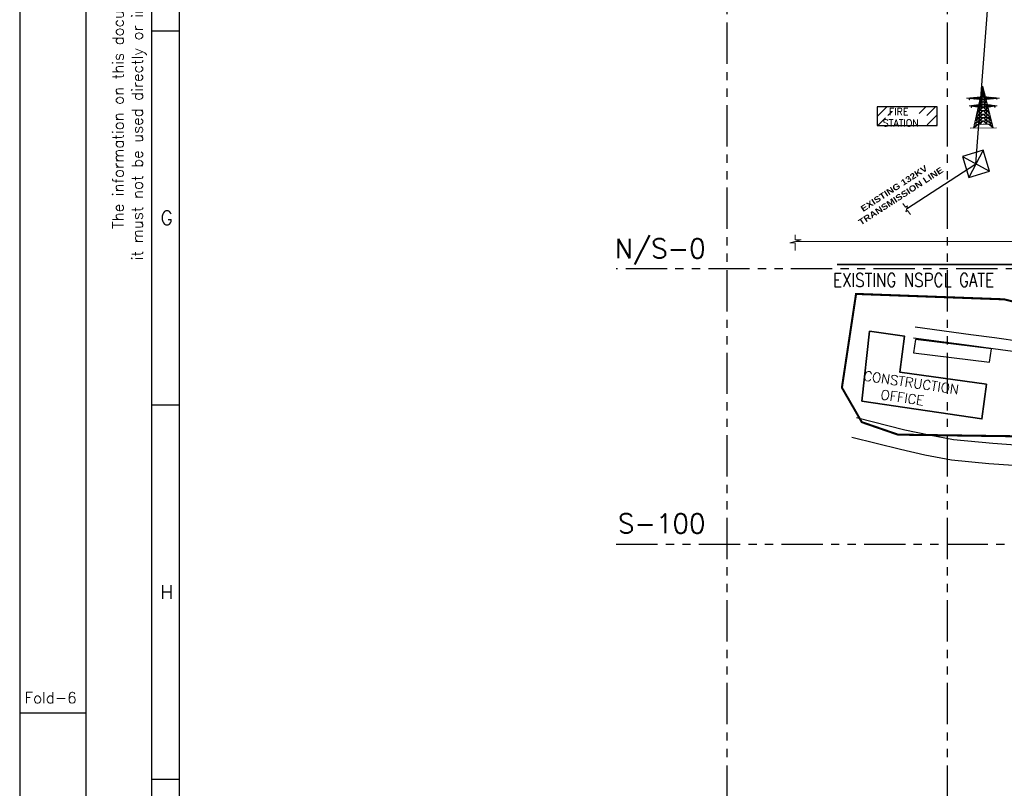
# Model space of a CAD drawing. Header units: inches. Extents: x -4968858 to -265257, y -220693 to 1871410.
# Tile 5 of 256: x -2643257 to -2285688, y 756058 to 1035426. Entities that reach past the tile are written whole.
import ezdxf
from ezdxf.enums import TextEntityAlignment as Align
from ezdxf.lldxf.tags import DXFTag

# ---------------------------------------------------------------- set-up
doc = ezdxf.new("R2010")
doc.units = ezdxf.units.IN
doc.header["$MEASUREMENT"] = 0
doc.header["$PDSIZE"] = 0.25
doc.linetypes.add('CONTINOUS', pattern=[0])
doc.linetypes.add('PHANTOM', pattern=[2.5, 1.25, -0.25, 0.25, -0.25, 0.25, -0.25])
for name, color, linetype in [('AREA BOUNDARY', 170, 'Continuous'), ('building', 7, 'Continuous'), ('Existing Units', 253, 'Continuous'), ('EXT TOWER', 3, 'Continuous'), ('Features', 8, 'Continuous'), ('garden', 84, 'Continuous'), ('grid-20m', 53, 'Continuous'), ('PARKING_AREA', 10, 'Continuous'), ('POINT1', 2, 'Continuous'), ('text', 7, 'Continuous')]:
    doc.layers.add(name, color=color, linetype=linetype)
for name, color, linetype, lineweight in [('Blocks', 72, 'Continuous', 5), ('EXT TRLINE 132DC', 130, 'Continuous', 30), ('SEMI PUCCA HUTMENT', 212, 'Continuous', 35)]:
    doc.layers.add(name, color=color, linetype=linetype, lineweight=lineweight)
doc.styles.add('ROMANS', font='romans.shx', dxfattribs={"width": 0.8})
doc.styles.add('RS', font='romans.shx')
doc.styles.get("Standard").update_dxf_attribs({"font": 'romans.shx', "height": 1000})
tags = doc.linetypes.add('C2', pattern=[15, 10, -2, 1, -2]).pattern_tags.tags
tags[10:11] = [DXFTag(74, 4), DXFTag(75, 0), DXFTag(340, '0'), DXFTag(46, 1.0), DXFTag(50, 0.0), DXFTag(44, 0.0), DXFTag(45, 0.0)]
tags[8:9] = [DXFTag(74, 4), DXFTag(75, 0), DXFTag(340, '0'), DXFTag(46, 1.0), DXFTag(50, 0.0), DXFTag(44, 0.0), DXFTag(45, 0.0)]
tags[6:7] = [DXFTag(74, 4), DXFTag(75, 0), DXFTag(340, '0'), DXFTag(46, 1.0), DXFTag(50, 0.0), DXFTag(44, 0.0), DXFTag(45, 0.0)]
tags[4:5] = [DXFTag(74, 4), DXFTag(75, 0), DXFTag(340, '0'), DXFTag(46, 1.0), DXFTag(50, 0.0), DXFTag(44, 0.0), DXFTag(45, 0.0)]

# ---------------------------------------------------------------- blocks, each defined once
blk = doc.blocks.new('tower')
at = {"layer": 'Blocks', "color": 44}
for p, q in [((-0.532, -0.728), (-0.052, 1.312)), ((-0.136, 0.956), (-0.052, 1.04)), ((-0.116, 1.04), (-0.052, 1.123)), ((-0.116, 1.04), (-0.052, 1.04)), ((-0.052, 1.04), (-0.116, 1.04)), ((-0.116, 1.04), (-0.052, 0.956)), ((-0.096, 1.123), (-0.052, 1.123)), ((-0.052, 1.123), (-0.096, 1.123)), ((-0.096, 1.123), (-0.052, 1.04)), ((-0.052, 1.312), (-0.052, 0.956)), ((-0.052, 1.312), (-0.052, 0.956)), ((0.428, -0.728), (-0.052, 1.312)), ((-0.008, 1.123), (-0.052, 1.04)), ((-0.052, 1.123), (-0.008, 1.123)), ((0.012, 1.04), (-0.052, 1.123)), ((-0.008, 1.123), (-0.052, 1.123)), ((0.012, 1.04), (-0.052, 0.956)), ((-0.052, 1.04), (0.012, 1.04)), ((0.032, 0.956), (-0.052, 1.04)), ((0.012, 1.04), (-0.052, 1.04)), ((-0.175, 0.788), (-0.858, 0.727)), ((-0.205, 0.663), (-0.858, 0.726)), ((-0.732, 0.691), (-0.71, 0.691)), ((-0.732, 0.682), (-0.71, 0.682)), ((-0.732, 0.674), (-0.71, 0.674)), ((-0.732, 0.666), (-0.71, 0.666)), ((-0.726, 0.713), (-0.726, 0.691)), ((-0.726, 0.682), (-0.726, 0.674)), ((-0.726, 0.666), (-0.726, 0.657)), ((-0.722, 0.713), (-0.68, 0.743)), ((-0.722, 0.739), (-0.722, 0.713)), ((-0.68, 0.709), (-0.722, 0.739)), ((-0.722, 0.739), (-0.722, 0.713)), ((-0.717, 0.713), (-0.717, 0.691)), ((-0.717, 0.682), (-0.717, 0.674)), ((-0.717, 0.666), (-0.717, 0.657)), ((-0.638, 0.747), (-0.68, 0.709)), ((-0.68, 0.743), (-0.68, 0.709)), ((-0.68, 0.743), (-0.638, 0.705)), ((-0.554, 0.754), (-0.638, 0.705)), ((-0.638, 0.747), (-0.638, 0.705)), ((-0.638, 0.747), (-0.554, 0.697)), ((-0.554, 0.697), (-0.47, 0.762)), ((-0.554, 0.754), (-0.554, 0.697)), ((-0.47, 0.689), (-0.554, 0.754)), ((-0.387, 0.769), (-0.47, 0.689)), ((-0.47, 0.762), (-0.47, 0.689)), ((-0.47, 0.762), (-0.387, 0.68)), ((-0.387, 0.68), (-0.303, 0.777)), ((-0.387, 0.769), (-0.387, 0.68)), ((-0.303, 0.672), (-0.387, 0.769)), ((-0.219, 0.784), (-0.303, 0.672)), ((-0.303, 0.777), (-0.303, 0.672)), ((-0.303, 0.777), (-0.219, 0.664)), ((-0.264, 0.412), (-0.234, 0.537)), ((-0.264, 0.412), (-0.052, 0.537)), ((-0.234, 0.537), (-0.052, 0.663)), ((-0.234, 0.537), (-0.052, 0.537)), ((-0.234, 0.537), (-0.136, 0.488)), ((-0.175, 0.788), (-0.219, 0.784)), ((-0.219, 0.788), (-0.219, 0.664)), ((-0.219, 0.664), (-0.175, 0.788)), ((-0.219, 0.664), (-0.219, 0.784)), ((-0.219, 0.784), (-0.205, 0.663)), ((-0.219, 0.663), (-0.052, 0.663)), ((-0.205, 0.663), (-0.052, 0.788)), ((-0.205, 0.663), (-0.136, 0.605)), ((-0.175, 0.788), (-0.052, 0.872)), ((-0.175, 0.788), (-0.052, 0.788)), ((-0.052, 0.788), (-0.175, 0.788)), ((-0.175, 0.788), (-0.052, 0.663)), ((-0.155, 0.872), (-0.052, 0.956)), ((-0.155, 0.872), (-0.052, 0.872)), ((-0.155, 0.872), (-0.052, 0.872)), ((-0.052, 0.872), (-0.155, 0.872)), ((-0.155, 0.872), (-0.052, 0.788)), ((-0.136, 0.956), (-0.052, 0.956)), ((-0.136, 0.956), (-0.052, 0.956)), ((-0.136, 0.956), (-0.052, 0.956)), ((-0.052, 0.956), (-0.136, 0.956)), ((-0.136, 0.956), (-0.052, 0.872)), ((-0.136, 0.605), (-0.052, 0.537)), ((-0.136, 0.488), (-0.052, 0.412)), ((0.032, 0.956), (-0.052, 0.872)), ((-0.052, 0.956), (0.032, 0.956)), ((0.051, 0.872), (-0.052, 0.956)), ((0.032, 0.956), (-0.052, 0.956)), ((0.032, 0.956), (-0.052, 0.956)), ((0.032, 0.956), (-0.052, 0.956)), ((0.051, 0.872), (-0.052, 0.788)), ((-0.052, 0.872), (0.051, 0.872)), ((0.071, 0.788), (-0.052, 0.872)), ((0.051, 0.872), (-0.052, 0.872)), ((0.051, 0.872), (-0.052, 0.872)), ((-0.052, 0.788), (0.071, 0.788)), ((0.071, 0.788), (-0.052, 0.788)), ((0.071, 0.788), (-0.052, 0.663)), ((0.101, 0.663), (-0.052, 0.788)), ((0.13, 0.537), (-0.052, 0.663)), ((0.115, 0.663), (-0.052, 0.663)), ((0.032, 0.605), (-0.052, 0.537)), ((0.16, 0.412), (-0.052, 0.537)), ((0.13, 0.537), (-0.052, 0.537)), ((0.032, 0.488), (-0.052, 0.412)), ((0.101, 0.663), (0.032, 0.605)), ((0.13, 0.537), (0.032, 0.488)), ((0.071, 0.788), (0.115, 0.784)), ((0.115, 0.664), (0.071, 0.788)), ((0.071, 0.788), (0.754, 0.727)), ((0.115, 0.784), (0.101, 0.663)), ((0.101, 0.663), (0.754, 0.726)), ((0.115, 0.788), (0.115, 0.664)), ((0.115, 0.784), (0.199, 0.672)), ((0.115, 0.664), (0.115, 0.784)), ((0.199, 0.777), (0.115, 0.664)), ((0.16, 0.412), (0.13, 0.537)), ((0.283, 0.68), (0.199, 0.777)), ((0.199, 0.777), (0.199, 0.672)), ((0.199, 0.672), (0.283, 0.769)), ((0.283, 0.769), (0.367, 0.689)), ((0.283, 0.769), (0.283, 0.68)), ((0.367, 0.762), (0.283, 0.68)), ((0.45, 0.697), (0.367, 0.762)), ((0.367, 0.762), (0.367, 0.689)), ((0.367, 0.689), (0.45, 0.754)), ((0.45, 0.754), (0.534, 0.705)), ((0.45, 0.754), (0.45, 0.697)), ((0.534, 0.747), (0.45, 0.697)), ((0.534, 0.747), (0.576, 0.709)), ((0.534, 0.747), (0.534, 0.705)), ((0.576, 0.743), (0.534, 0.705)), ((0.618, 0.713), (0.576, 0.743)), ((0.576, 0.743), (0.576, 0.709)), ((0.576, 0.709), (0.618, 0.739)), ((0.628, 0.691), (0.606, 0.691)), ((0.628, 0.682), (0.606, 0.682)), ((0.628, 0.674), (0.606, 0.674)), ((0.628, 0.666), (0.606, 0.666)), ((0.613, 0.713), (0.613, 0.691)), ((0.613, 0.682), (0.613, 0.674)), ((0.613, 0.666), (0.613, 0.657)), ((0.618, 0.739), (0.618, 0.713)), ((0.618, 0.739), (0.618, 0.713)), ((0.622, 0.713), (0.622, 0.691)), ((0.622, 0.682), (0.622, 0.674)), ((0.622, 0.666), (0.622, 0.657)), ((-0.264, 0.412), (-0.736, 0.35)), ((-0.293, 0.286), (-0.736, 0.35)), ((-0.636, 0.312), (-0.614, 0.312)), ((-0.636, 0.304), (-0.614, 0.304)), ((-0.636, 0.295), (-0.614, 0.295)), ((-0.636, 0.287), (-0.614, 0.287)), ((-0.63, 0.334), (-0.63, 0.312)), ((-0.63, 0.304), (-0.63, 0.295)), ((-0.63, 0.287), (-0.63, 0.278)), ((-0.584, 0.37), (-0.626, 0.334)), ((-0.626, 0.364), (-0.626, 0.334)), ((-0.626, 0.334), (-0.626, 0.364)), ((-0.626, 0.364), (-0.584, 0.328)), ((-0.621, 0.334), (-0.621, 0.312)), ((-0.621, 0.304), (-0.621, 0.295)), ((-0.621, 0.287), (-0.621, 0.278)), ((-0.584, 0.328), (-0.5, 0.381)), ((-0.584, 0.37), (-0.584, 0.328)), ((-0.5, 0.316), (-0.584, 0.37)), ((-0.416, 0.392), (-0.5, 0.316)), ((-0.5, 0.381), (-0.5, 0.316)), ((-0.5, 0.381), (-0.416, 0.304)), ((-0.416, 0.304), (-0.333, 0.403)), ((-0.416, 0.392), (-0.416, 0.304)), ((-0.333, 0.292), (-0.416, 0.392)), ((-0.372, -0.049), (-0.219, 0.119)), ((-0.352, 0.035), (-0.296, 0.035)), ((-0.264, 0.412), (-0.333, 0.292)), ((-0.333, 0.403), (-0.333, 0.292)), ((-0.333, 0.403), (-0.293, 0.286)), ((-0.333, 0.119), (-0.219, 0.286)), ((-0.333, 0.119), (-0.052, 0.119)), ((-0.313, 0.203), (-0.276, 0.203)), ((-0.303, 0.119), (-0.303, 0.027)), ((-0.219, 0.412), (-0.293, 0.286)), ((-0.293, 0.286), (-0.052, 0.286)), ((-0.293, 0.286), (-0.276, 0.203)), ((-0.264, 0.412), (-0.052, 0.412)), ((-0.219, 0.286), (-0.052, 0.412)), ((-0.219, 0.412), (-0.219, -0.551)), ((-0.219, 0.412), (-0.052, 0.286)), ((-0.219, 0.119), (-0.052, 0.286)), ((-0.219, 0.203), (-0.136, 0.203)), ((-0.219, -0.049), (-0.052, 0.119)), ((-0.219, 0.035), (-0.136, 0.035)), ((-0.136, 0.286), (-0.136, 0.203)), ((-0.136, 0.119), (-0.136, 0.035)), ((0.115, 0.412), (-0.052, 0.286)), ((0.115, 0.286), (-0.052, 0.412)), ((0.16, 0.412), (-0.052, 0.412)), ((0.115, 0.119), (-0.052, 0.286)), ((0.189, 0.286), (-0.052, 0.286)), ((0.115, -0.049), (-0.052, 0.119)), ((0.229, 0.119), (-0.052, 0.119)), ((0.032, 0.286), (0.032, 0.203)), ((0.115, 0.203), (0.032, 0.203)), ((0.032, 0.119), (0.032, 0.035)), ((0.115, 0.035), (0.032, 0.035)), ((0.115, 0.412), (0.115, -0.551)), ((0.115, 0.412), (0.189, 0.286)), ((0.229, 0.119), (0.115, 0.286)), ((0.268, -0.049), (0.115, 0.119)), ((0.16, 0.412), (0.229, 0.292)), ((0.16, 0.412), (0.632, 0.35)), ((0.189, 0.286), (0.172, 0.203)), ((0.209, 0.203), (0.172, 0.203)), ((0.229, 0.403), (0.189, 0.286)), ((0.189, 0.286), (0.632, 0.35)), ((0.248, 0.035), (0.192, 0.035)), ((0.199, 0.119), (0.199, 0.027)), ((0.312, 0.304), (0.229, 0.403)), ((0.229, 0.403), (0.229, 0.292)), ((0.229, 0.292), (0.312, 0.392)), ((0.312, 0.392), (0.396, 0.316)), ((0.312, 0.392), (0.312, 0.304)), ((0.396, 0.381), (0.312, 0.304)), ((0.48, 0.328), (0.396, 0.381)), ((0.396, 0.381), (0.396, 0.316)), ((0.396, 0.316), (0.48, 0.37)), ((0.48, 0.37), (0.522, 0.334)), ((0.48, 0.37), (0.48, 0.328)), ((0.522, 0.364), (0.48, 0.328)), ((0.532, 0.312), (0.51, 0.312)), ((0.532, 0.304), (0.51, 0.304)), ((0.532, 0.295), (0.51, 0.295)), ((0.532, 0.287), (0.51, 0.287)), ((0.517, 0.334), (0.517, 0.312)), ((0.517, 0.304), (0.517, 0.295)), ((0.517, 0.287), (0.517, 0.278)), ((0.522, 0.334), (0.522, 0.364)), ((0.522, 0.364), (0.522, 0.334)), ((0.526, 0.334), (0.526, 0.312)), ((0.526, 0.304), (0.526, 0.295)), ((0.526, 0.287), (0.526, 0.278)), ((-0.49, -0.551), (-0.219, -0.383)), ((-0.47, -0.467), (-0.355, -0.467)), ((-0.355, -0.467), (-0.47, -0.467)), ((-0.451, -0.383), (-0.219, -0.216)), ((-0.451, -0.383), (-0.052, -0.383)), ((-0.431, -0.3), (-0.335, -0.3)), ((-0.411, -0.216), (-0.219, -0.049)), ((-0.411, -0.216), (-0.052, -0.216)), ((-0.392, -0.132), (-0.315, -0.132)), ((-0.387, -0.111), (-0.387, -0.216)), ((-0.387, -0.216), (-0.335, -0.3)), ((-0.355, -0.467), (-0.387, -0.383)), ((-0.372, -0.049), (-0.052, -0.049)), ((-0.335, -0.3), (-0.303, -0.216)), ((-0.303, -0.049), (-0.315, -0.132)), ((-0.219, -0.216), (-0.052, -0.049)), ((-0.219, -0.132), (-0.136, -0.132)), ((-0.219, -0.383), (-0.052, -0.216)), ((-0.136, -0.3), (-0.219, -0.3)), ((-0.219, -0.551), (-0.052, -0.383)), ((-0.219, -0.467), (-0.136, -0.467)), ((-0.136, -0.049), (-0.136, -0.132)), ((-0.136, -0.216), (-0.136, -0.3)), ((-0.136, -0.383), (-0.136, -0.467)), ((0.115, -0.216), (-0.052, -0.049)), ((0.268, -0.049), (-0.052, -0.049)), ((0.115, -0.383), (-0.052, -0.216)), ((0.307, -0.216), (-0.052, -0.216)), ((0.115, -0.551), (-0.052, -0.383)), ((0.347, -0.383), (-0.052, -0.383)), ((0.032, -0.049), (0.032, -0.132)), ((0.115, -0.132), (0.032, -0.132)), ((0.032, -0.216), (0.032, -0.3)), ((0.032, -0.3), (0.115, -0.3)), ((0.032, -0.383), (0.032, -0.467)), ((0.115, -0.467), (0.032, -0.467)), ((0.307, -0.216), (0.115, -0.049)), ((0.347, -0.383), (0.115, -0.216)), ((0.386, -0.551), (0.115, -0.383)), ((0.199, -0.049), (0.211, -0.132)), ((0.231, -0.3), (0.199, -0.216)), ((0.288, -0.132), (0.211, -0.132)), ((0.283, -0.216), (0.231, -0.3)), ((0.327, -0.3), (0.231, -0.3)), ((0.251, -0.467), (0.283, -0.383)), ((0.251, -0.467), (0.367, -0.467)), ((0.367, -0.467), (0.251, -0.467)), ((0.283, -0.111), (0.283, -0.216)), ((0.592, -0.728), (-0.695, -0.728)), ((-0.532, -0.728), (-0.303, -0.551)), ((-0.303, -0.551), (-0.51, -0.634)), ((-0.51, -0.634), (-0.411, -0.634)), ((-0.49, -0.551), (-0.052, -0.551)), ((0.386, -0.551), (-0.052, -0.551)), ((0.199, -0.551), (0.406, -0.634)), ((0.428, -0.728), (0.199, -0.551)), ((0.406, -0.634), (0.307, -0.634))]:
    blk.add_line(p, q, dxfattribs=at)
for centre, start, end in [((-0.732, 0.686), 90, 270), ((-0.732, 0.67), 90, 270), ((-0.722, 0.657), 180, 0), ((-0.71, 0.686), 270, 90), ((-0.71, 0.67), 270, 90), ((0.606, 0.686), 90, 270), ((0.606, 0.67), 90, 270), ((0.618, 0.657), 180, 0), ((0.628, 0.686), 270, 90), ((0.628, 0.67), 270, 90), ((-0.636, 0.308), 90, 270), ((-0.636, 0.291), 90, 270), ((-0.626, 0.278), 180, 0), ((-0.614, 0.308), 270, 90), ((-0.614, 0.291), 270, 90), ((0.51, 0.308), 90, 270), ((0.51, 0.291), 90, 270), ((0.522, 0.278), 180, 0), ((0.532, 0.308), 270, 90), ((0.532, 0.291), 270, 90)]:
    blk.add_arc(centre, 0.00418, start, end, dxfattribs=at)
blk = doc.blocks.new('A$C731D3036')
for p, q in [((-2590.23, 26.68), (-2590.23, 1843.18)), ((-2579.11, 37.8), (-2579.11, 1816.5)), ((-2590.23, 936.04), (-2579.11, 936.04)), ((-2590.23, 784.85), (-2579.11, 784.85)), ((-2616.91, 660.34), (-2643.59, 660.34)), ((-2590.23, 633.66), (-2579.11, 633.66))]:
    blk.add_line(p, q)
for points in [[(0, 1869.86), (-2643.59, 1869.86), (-2643.59, 0), (0, 0)], [(-26.68, 1843.18), (-2616.91, 1843.18), (-2616.91, 26.68), (-26.68, 26.68)]]:
    blk.add_lwpolyline(points, close=True)
for s, p in [('it must not be used directly or indirectly in any way deterimental to the interest of the company.', (-2593.94, 993.09)), ('The information on this document is the property of BHARAT HEAVY ELECTRICALS LIMITED', (-2601.63, 991.86))]:
    blk.add_text(s, height=4.4467, rotation=90).set_placement(p, align=Align.CENTER)
for s, p in [('G', (-2584.25, 860.45)), ('H', (-2584.25, 709.26))]:
    blk.add_text(s, height=5.56).set_placement(p, align=Align.MIDDLE)
blk.add_text('Fold-6', height=4.447).set_placement((-2641.6, 664.3))
blk = doc.blocks.new('A$C77A0376F')
at = {"layer": 'AREA BOUNDARY', "color": 11, "linetype": 'C2', "ltscale": 1000, "const_width": 750}
blk.add_lwpolyline([(-270582, 39104), (-317864, 39760), (-330999, 44302), (-338222, 56850), (-333085, 90909), (-279280, 88939), (-272756, 87281)], dxfattribs=at)
blk = doc.blocks.new('A$C42B6234D')
at = {"layer": 'PARKING_AREA'}
blk.add_polyline3d([(-284651, 66146, 216921), (-283917, 70946, 216900), (-311455, 74353, 216901), (-312189, 69553, 216922), (-284651, 66146, 216921)], dxfattribs=at)
at = {"layer": 'SEMI PUCCA HUTMENT'}
blk.add_polyline3d([(-330942, 51896, 433924), (-287395, 45455, 216934), (-285726, 58075, 216908), (-317157, 62458, 216940), (-315481, 75548, 216873), (-328198, 77313, 216923), (-330942, 51896, 433924)], dxfattribs=at)
blk = doc.blocks.new('Transmission')
at = {"layer": 'EXT TOWER', "elevation": -28043}
blk.add_lwpolyline([(-2994484, 40801), (-2992163, 33244), (-2984606, 35566), (-2986928, 43122), (-2994484, 40801), (-2984606, 35566), (-2986928, 43122), (-2992163, 33244)], dxfattribs=at)
at = {"layer": 'EXT TRLINE 132DC'}
for p, q in [((-2989545, 38183, 3581), (-2983802, 114158, 3581)), ((-3014754, 21792, 3581), (-2989545, 38183, 3581))]:
    blk.add_line(p, q, dxfattribs=at)
at = {"layer": 'POINT1'}
blk.add_point((-2989545, 38183, 3581), dxfattribs=at)
blk = doc.blocks.new('A$C412216A9')
at = {"layer": 'Existing Units'}
for points in [[(-259145, 83529, 0), (-263629, 76303, 0), (-266080, 75249, 0), (-271402, 73478, 0), (-272775, 73478, 0), (-282865, 74994, 0), (-291388, 76093, 0), (-311598, 78779, 0)], [(-312224, 74925, 0), (-292014, 72239, 0), (-283299, 71034, 0), (-273460, 69708, 0), (-271889, 65275, 0), (-274655, 52204, 0), (-274835, 48211, 0)], [(-332917, 45951, 0), (-315330, 41561, 0), (-306476, 39723, 0), (-297747, 37950, 0), (-283444, 36606, 0), (-275185, 36064, 0), (-263877, 34888, 0), (-257990, 34808, 0), (-255293, 34722, 0), (-251517, 34327, 0)], [(-255536, 23727, 0), (-258487, 25753, 0), (-264578, 27416, 0), (-275886, 28592, 0), (-284916, 29134, 0), (-298448, 30478, 0), (-308067, 32326, 0), (-316993, 34370, 0), (-334580, 38760, 0)]]:
    blk.add_polyline3d(points, dxfattribs=at)

msp = doc.modelspace()

# ---------------------------------------------------------------- hatches: boundary and pattern name
at = {"layer": 'text', "ltscale": 0.15}
h = msp.add_hatch(dxfattribs=at)
h.set_pattern_fill('ANSI31', color=8, scale=20000, style=0)
h.set_pattern_definition([(45, (-3306442, 944843.6), (-1767.767, 1767.767), [])])
h.paths.add_polyline_path([(-2328808.2, 996903.5), (-2328808.2, 1000572.9), (-2326438.3, 1000572.9), (-2326438.3, 1003702.5), (-2331827.1, 1003702.5), (-2331827.1, 996903.5)])
h.paths.add_polyline_path([(-2313672.9, 1000572.9), (-2313672.9, 996903.5), (-2310030.5, 996903.5), (-2310030.5, 1003702.5), (-2316592.8, 1003702.5), (-2316592.8, 1000572.9)])

# ---------------------------------------------------------------- linework, layer by layer
at = {"linetype": 'CONTINOUS', "lineweight": 15}
msp.add_line((-2320785.4, 966045.3, 3581), (-2319806.6, 964638.1, 3581), dxfattribs=at)
at = {"linetype": 'CONTINOUS', "lineweight": 15, "elevation": 3581}
msp.add_lwpolyline([(-2322550.6, 968583.2), (-2321606.9, 967226.5), (-2320898.3, 967719.4), (-2321494.1, 965552.4), (-2320785.4, 966045.3), (-2320785.4, 966045.3)], dxfattribs=at)
at = {"layer": 'building', "color": 8, "ltscale": 0.15}
msp.add_lwpolyline([(-2331827.1, 996903.5), (-2310030.5, 996903.5), (-2310030.5, 1003702.5), (-2331827.1, 1003702.5)], close=True, dxfattribs=at)
at = {"layer": 'Existing Units', "color": 8, "lineweight": 15, "ltscale": 0.03, "const_width": 695.7}
msp.add_lwpolyline([(-2346442.1, 946444.7), (-2247555.4, 946444.7), (-2247555.4, 847728.1)], dxfattribs=at)
at = {"layer": 'Features', "color": 8, "ltscale": 0.15, "const_width": 400}
msp.add_lwpolyline([(-2361542.4, 954843.6), (-2250442.1, 954843.6, -0.41421356), (-2248442.1, 952843.6), (-2248442.1, 861843.6, 0.41421356), (-2246442.1, 859843.6), (-2104442.1, 859843.6, 0.41421356), (-2102442.1, 861843.6), (-2102442.1, 944843.6)], format="xyb", dxfattribs=at)
at = {"layer": 'garden', "color": 7, "lineweight": 15}
for p, q in [((-2359518.5, 955430.6), (-2363523.8, 954268.8)), ((-2361583.7, 957271.5), (-2361583.7, 955430.6)), ((-2361583.7, 955430.6), (-2359518.5, 955430.6)), ((-2363523.8, 954268.8), (-2361583.7, 954268.8)), ((-2361583.7, 954268.8), (-2361583.7, 951514.1))]:
    msp.add_line(p, q, dxfattribs=at)
at = {"layer": 'grid-20m', "linetype": 'PHANTOM', "ltscale": 12000}
for p, q in [((-2386442.1, 1754389.9), (-2386442.1, 635870.7)), ((-2306442.1, 1754389.9), (-2306442.1, 635870.7)), ((-2426613.7, 844843.6), (-488163.4, 844843.6))]:
    msp.add_line(p, q, dxfattribs=at)
at = {"layer": 'grid-20m', "color": 1, "linetype": 'PHANTOM', "ltscale": 12000}
msp.add_line((-488163.4, 944843.6), (-2426613.7, 944843.6), dxfattribs=at)

# ---------------------------------------------------------------- block references
at = {"color": 1, "linetype": 'CONTINOUS', "lineweight": 15, "xscale": 899.5333670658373, "yscale": 899.5333670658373, "zscale": 899.5333670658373}
msp.add_blockref('A$C731D3036', (-265257.4, 189410.5), dxfattribs=at)
at = {"linetype": 'CONTINOUS', "lineweight": 15}
for name, p in [('Transmission', (693557.9, 944843.6)), ('A$C412216A9', (-2006442.1, 844843.6)), ('A$C77A0376F', (-2006442.1, 844843.6)), ('A$C42B6234D', (-2006442.1, 844843.6))]:
    msp.add_blockref(name, p, dxfattribs=at)
at = {"layer": 'Blocks', "linetype": 'Continuous', "xscale": 7440.424715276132, "yscale": 7440.424715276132, "zscale": 7440.424715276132, "rotation": 0.4341646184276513}
msp.add_blockref('tower', (-2292973.5, 1001495.5), dxfattribs=at)

# ---------------------------------------------------------------- texts
at = {"color": 1, "linetype": 'CONTINOUS', "lineweight": 15, "insert": (-2343755.6, 908864.8), "char_height": 3500, "width": 59042.049, "attachment_point": 1, "rotation": 351.586885}
msp.add_mtext('{\\W3.05362; }CONSTRUCTION \\P{\\W6.02981; }OFFICE', dxfattribs=at)
at = {"layer": 'text', "style": 'RS'}
for s, p in [('N/S-0', (-2427151.2, 948754.6, 524661)), ('S-100', (-2425999.8, 848772.5, 524661))]:
    msp.add_text(s, height=7000, dxfattribs=at).set_placement(p)
at = {"layer": 'text', "color": 8, "linetype": 'CONTINOUS', "lineweight": 15, "insert": (-2333331, 1003273, 600336.9), "char_height": 2500, "width": 23928.571, "attachment_point": 1}
msp.add_mtext('{\\W3.35714; }FIRE \\P{\\W2.04761; }STATION', dxfattribs=at)
at = {"layer": 'text', "linetype": 'CONTINOUS', "lineweight": 15, "insert": (-2345370.2, 962646), "char_height": 2200, "width": 46545.911, "attachment_point": 1, "rotation": 33.032144, "style": 'RS'}
msp.add_mtext('{\\fArial Black|b0|i0|c0|p34;\\W8.8195; \\W1;EXISTING 132KV \\P{\\W5.40227; }TRANSMISSION LINE}', dxfattribs=at)
at = {"layer": 'text', "color": 7, "insert": (-2350341.3, 943307.1, 1049322), "char_height": 5000, "width": 72857.722, "attachment_point": 1, "style": 'ROMANS'}
msp.add_mtext('{\\W0.714343; }EXISTING NSPCL GATE', dxfattribs=at)

doc.saveas('drawing.dxf')
